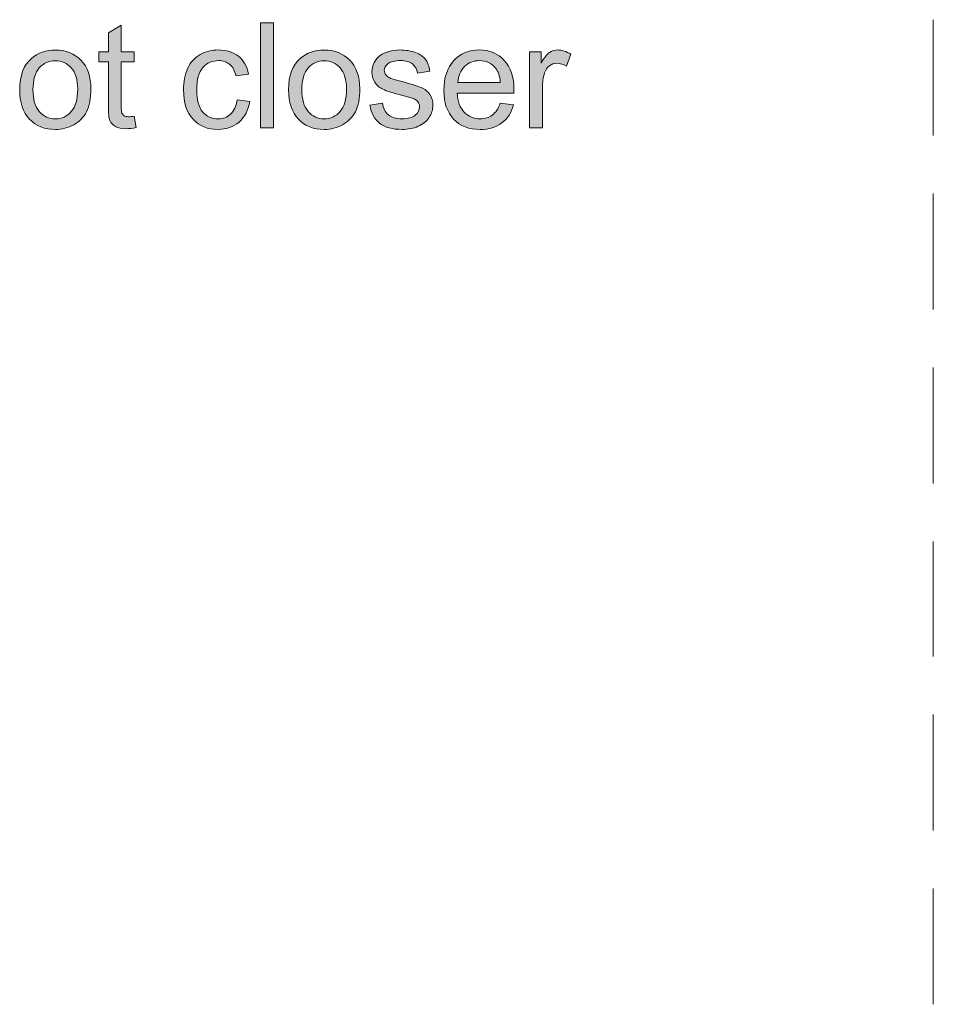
# Model space of a CAD drawing. Header units: inches. Extents: x 1352 to 2050, y -1711 to -1289.
# Tile 36 of 256: x 1507 to 1531, y -1438 to -1413. Entities that reach past the tile are written whole.
import ezdxf

# ---------------------------------------------------------------- set-up
doc = ezdxf.new("R2010")
doc.units = ezdxf.units.IN
doc.header["$MEASUREMENT"] = 0
doc.layers.add('图层 1', color=7, linetype='Continuous')

# ---------------------------------------------------------------- blocks, each defined once
blk = doc.blocks.new('block 5')
at = {"layer": '图层 1', "color": 250, "lineweight": 18, "true_color": 0x221814}
for points in [[(1530.668, -1412.501), (1530.668, -1415.549)], [(1530.668, -1417.073), (1530.668, -1420.121)], [(1530.668, -1421.645), (1530.668, -1424.693)], [(1530.668, -1426.217), (1530.668, -1429.244)], [(1530.668, -1430.768), (1530.668, -1433.816)], [(1530.668, -1435.34), (1530.668, -1438.388)]]:
    blk.add_lwpolyline(points, dxfattribs=at)
blk = doc.blocks.new('block 8')
at = {"layer": '图层 1', "true_color": 0x221814}
h = blk.add_hatch(color=250, dxfattribs=at)
h.dxf.hatch_style = 2
h.paths.add_polyline_path([(1512.983, -1412.583), (1513.322, -1412.583), (1513.322, -1415.341), (1512.983, -1415.341)])
h = blk.add_hatch(color=250, dxfattribs=at)
h.dxf.hatch_style = 2
edge = h.paths.add_edge_path()
edge.add_spline(control_points=[(1509.662, -1415.039), (1509.662, -1415.039), (1509.711, -1415.338), (1509.711, -1415.338), (1509.616, -1415.358), (1509.531, -1415.368), (1509.455, -1415.368), (1509.332, -1415.368), (1509.237, -1415.348), (1509.17, -1415.31), (1509.102, -1415.271), (1509.054, -1415.22), (1509.026, -1415.156), (1508.999, -1415.093), (1508.985, -1414.96), (1508.985, -1414.756), (1508.985, -1414.756), (1508.985, -1413.607), (1508.985, -1413.607), (1508.985, -1413.607), (1508.737, -1413.607), (1508.737, -1413.607), (1508.737, -1413.607), (1508.737, -1413.344), (1508.737, -1413.344), (1508.737, -1413.344), (1508.985, -1413.344), (1508.985, -1413.344), (1508.985, -1413.344), (1508.985, -1412.849), (1508.985, -1412.849), (1508.985, -1412.849), (1509.322, -1412.646), (1509.322, -1412.646), (1509.322, -1412.646), (1509.322, -1413.344), (1509.322, -1413.344), (1509.322, -1413.344), (1509.662, -1413.344), (1509.662, -1413.344), (1509.662, -1413.344), (1509.662, -1413.607), (1509.662, -1413.607), (1509.662, -1413.607), (1509.322, -1413.607), (1509.322, -1413.607), (1509.322, -1413.607), (1509.322, -1414.775), (1509.322, -1414.775), (1509.322, -1414.872), (1509.328, -1414.934), (1509.34, -1414.961), (1509.34, -1414.961), (1509.398, -1415.027), (1509.398, -1415.027), (1509.425, -1415.044), (1509.464, -1415.052), (1509.514, -1415.052), (1509.551, -1415.052), (1509.601, -1415.047), (1509.662, -1415.039)], knot_values=[0, 0, 0, 0, 0.352778, 0.352778, 0.352778, 0.705556, 0.705556, 0.705556, 1.058333, 1.058333, 1.058333, 1.411111, 1.411111, 1.411111, 1.763889, 1.763889, 1.763889, 2.116667, 2.116667, 2.116667, 2.469444, 2.469444, 2.469444, 2.822222, 2.822222, 2.822222, 3.175, 3.175, 3.175, 3.527778, 3.527778, 3.527778, 3.880556, 3.880556, 3.880556, 4.233333, 4.233333, 4.233333, 4.586111, 4.586111, 4.586111, 4.938889, 4.938889, 4.938889, 5.291667, 5.291667, 5.291667, 5.644444, 5.644444, 5.644444, 5.997222, 5.997222, 5.997222, 6.35, 6.35, 6.35, 6.702778, 6.702778, 6.702778, 7.055556, 7.055556, 7.055556, 7.055556], degree=3, periodic=0)
edge.add_line((1509.662, -1415.039), (1509.662, -1415.039))
h = blk.add_hatch(color=250, dxfattribs=at)
h.dxf.hatch_style = 2
edge = h.paths.add_edge_path()
edge.add_spline(control_points=[(1506.654, -1414.342), (1506.654, -1413.972), (1506.757, -1413.698), (1506.963, -1413.52), (1507.135, -1413.372), (1507.344, -1413.299), (1507.591, -1413.299), (1507.866, -1413.299), (1508.09, -1413.388), (1508.265, -1413.568), (1508.439, -1413.748), (1508.526, -1413.997), (1508.526, -1414.314), (1508.526, -1414.571), (1508.487, -1414.774), (1508.41, -1414.921), (1508.333, -1415.068), (1508.221, -1415.183), (1508.074, -1415.264), (1507.926, -1415.346), (1507.765, -1415.387), (1507.591, -1415.387), (1507.311, -1415.387), (1507.085, -1415.297), (1506.913, -1415.117), (1506.74, -1414.938), (1506.654, -1414.68), (1506.654, -1414.342)], knot_values=[0, 0, 0, 0, 0.352778, 0.352778, 0.352778, 0.705556, 0.705556, 0.705556, 1.058333, 1.058333, 1.058333, 1.411111, 1.411111, 1.411111, 1.763889, 1.763889, 1.763889, 2.116667, 2.116667, 2.116667, 2.469444, 2.469444, 2.469444, 2.822222, 2.822222, 2.822222, 3.175, 3.175, 3.175, 3.175], degree=3, periodic=0)
edge.add_line((1506.654, -1414.342), (1506.654, -1414.342))
edge = h.paths.add_edge_path()
edge.add_spline(control_points=[(1507.002, -1414.342), (1507.002, -1414.599), (1507.058, -1414.79), (1507.17, -1414.917), (1507.281, -1415.044), (1507.422, -1415.108), (1507.591, -1415.108), (1507.759, -1415.108), (1507.899, -1415.044), (1508.011, -1414.916), (1508.122, -1414.789), (1508.178, -1414.593), (1508.178, -1414.331), (1508.178, -1414.084), (1508.122, -1413.897), (1508.009, -1413.77), (1507.897, -1413.643), (1507.758, -1413.579), (1507.591, -1413.579), (1507.422, -1413.579), (1507.281, -1413.642), (1507.17, -1413.769), (1507.058, -1413.895), (1507.002, -1414.087), (1507.002, -1414.342)], knot_values=[0, 0, 0, 0, 0.352778, 0.352778, 0.352778, 0.705556, 0.705556, 0.705556, 1.058333, 1.058333, 1.058333, 1.411111, 1.411111, 1.411111, 1.763889, 1.763889, 1.763889, 2.116667, 2.116667, 2.116667, 2.469444, 2.469444, 2.469444, 2.822222, 2.822222, 2.822222, 2.822222], degree=3, periodic=0)
edge.add_line((1507.002, -1414.342), (1507.002, -1414.342))
h = blk.add_hatch(color=250, dxfattribs=at)
h.dxf.hatch_style = 2
edge = h.paths.add_edge_path()
edge.add_spline(control_points=[(1512.368, -1414.61), (1512.368, -1414.61), (1512.701, -1414.653), (1512.701, -1414.653), (1512.665, -1414.882), (1512.571, -1415.062), (1512.421, -1415.192), (1512.272, -1415.322), (1512.088, -1415.387), (1511.869, -1415.387), (1511.596, -1415.387), (1511.376, -1415.297), (1511.21, -1415.119), (1511.044, -1414.94), (1510.961, -1414.684), (1510.961, -1414.35), (1510.961, -1414.135), (1510.996, -1413.946), (1511.068, -1413.784), (1511.139, -1413.622), (1511.248, -1413.5), (1511.394, -1413.42), (1511.54, -1413.339), (1511.699, -1413.298), (1511.871, -1413.298), (1512.088, -1413.298), (1512.266, -1413.353), (1512.404, -1413.463), (1512.542, -1413.573), (1512.63, -1413.728), (1512.669, -1413.931), (1512.669, -1413.931), (1512.34, -1413.981), (1512.34, -1413.981), (1512.308, -1413.847), (1512.253, -1413.746), (1512.173, -1413.678), (1512.094, -1413.611), (1511.997, -1413.577), (1511.884, -1413.577), (1511.714, -1413.577), (1511.575, -1413.638), (1511.468, -1413.76), (1511.362, -1413.883), (1511.309, -1414.076), (1511.309, -1414.341), (1511.309, -1414.609), (1511.36, -1414.804), (1511.463, -1414.926), (1511.566, -1415.047), (1511.7, -1415.108), (1511.866, -1415.108), (1511.999, -1415.108), (1512.11, -1415.067), (1512.198, -1414.986), (1512.287, -1414.904), (1512.345, -1414.779), (1512.368, -1414.61)], knot_values=[0, 0, 0, 0, 0.352778, 0.352778, 0.352778, 0.705556, 0.705556, 0.705556, 1.058333, 1.058333, 1.058333, 1.411111, 1.411111, 1.411111, 1.763889, 1.763889, 1.763889, 2.116667, 2.116667, 2.116667, 2.469444, 2.469444, 2.469444, 2.822222, 2.822222, 2.822222, 3.175, 3.175, 3.175, 3.527778, 3.527778, 3.527778, 3.880556, 3.880556, 3.880556, 4.233333, 4.233333, 4.233333, 4.586111, 4.586111, 4.586111, 4.938889, 4.938889, 4.938889, 5.291667, 5.291667, 5.291667, 5.644444, 5.644444, 5.644444, 5.997222, 5.997222, 5.997222, 6.35, 6.35, 6.35, 6.702778, 6.702778, 6.702778, 6.702778], degree=3, periodic=0)
edge.add_line((1512.368, -1414.61), (1512.368, -1414.61))
h = blk.add_hatch(color=250, dxfattribs=at)
h.dxf.hatch_style = 2
edge = h.paths.add_edge_path()
edge.add_spline(control_points=[(1513.721, -1414.342), (1513.721, -1413.972), (1513.824, -1413.698), (1514.029, -1413.52), (1514.201, -1413.372), (1514.411, -1413.299), (1514.658, -1413.299), (1514.932, -1413.299), (1515.157, -1413.388), (1515.331, -1413.568), (1515.505, -1413.748), (1515.593, -1413.997), (1515.593, -1414.314), (1515.593, -1414.571), (1515.554, -1414.774), (1515.477, -1414.921), (1515.4, -1415.068), (1515.288, -1415.183), (1515.14, -1415.264), (1514.993, -1415.346), (1514.832, -1415.387), (1514.658, -1415.387), (1514.378, -1415.387), (1514.152, -1415.297), (1513.979, -1415.117), (1513.807, -1414.938), (1513.721, -1414.68), (1513.721, -1414.342)], knot_values=[0, 0, 0, 0, 0.352778, 0.352778, 0.352778, 0.705556, 0.705556, 0.705556, 1.058333, 1.058333, 1.058333, 1.411111, 1.411111, 1.411111, 1.763889, 1.763889, 1.763889, 2.116667, 2.116667, 2.116667, 2.469444, 2.469444, 2.469444, 2.822222, 2.822222, 2.822222, 3.175, 3.175, 3.175, 3.175], degree=3, periodic=0)
edge.add_line((1513.721, -1414.342), (1513.721, -1414.342))
edge = h.paths.add_edge_path()
edge.add_spline(control_points=[(1514.069, -1414.342), (1514.069, -1414.599), (1514.125, -1414.79), (1514.237, -1414.917), (1514.348, -1415.044), (1514.488, -1415.108), (1514.658, -1415.108), (1514.826, -1415.108), (1514.966, -1415.044), (1515.077, -1414.916), (1515.189, -1414.789), (1515.245, -1414.593), (1515.245, -1414.331), (1515.245, -1414.084), (1515.188, -1413.897), (1515.076, -1413.77), (1514.964, -1413.643), (1514.824, -1413.579), (1514.658, -1413.579), (1514.488, -1413.579), (1514.348, -1413.642), (1514.237, -1413.769), (1514.125, -1413.895), (1514.069, -1414.087), (1514.069, -1414.342)], knot_values=[0, 0, 0, 0, 0.352778, 0.352778, 0.352778, 0.705556, 0.705556, 0.705556, 1.058333, 1.058333, 1.058333, 1.411111, 1.411111, 1.411111, 1.763889, 1.763889, 1.763889, 2.116667, 2.116667, 2.116667, 2.469444, 2.469444, 2.469444, 2.822222, 2.822222, 2.822222, 2.822222], degree=3, periodic=0)
edge.add_line((1514.069, -1414.342), (1514.069, -1414.342))
h = blk.add_hatch(color=250, dxfattribs=at)
h.dxf.hatch_style = 2
edge = h.paths.add_edge_path()
edge.add_spline(control_points=[(1515.854, -1414.745), (1515.854, -1414.745), (1516.189, -1414.693), (1516.189, -1414.693), (1516.208, -1414.827), (1516.26, -1414.929), (1516.346, -1415.001), (1516.432, -1415.073), (1516.552, -1415.108), (1516.706, -1415.108), (1516.862, -1415.108), (1516.978, -1415.076), (1517.053, -1415.013), (1517.128, -1414.95), (1517.165, -1414.876), (1517.165, -1414.79), (1517.165, -1414.714), (1517.132, -1414.654), (1517.066, -1414.61), (1517.02, -1414.58), (1516.904, -1414.541), (1516.719, -1414.495), (1516.471, -1414.432), (1516.3, -1414.378), (1516.203, -1414.332), (1516.107, -1414.287), (1516.034, -1414.223), (1515.985, -1414.142), (1515.935, -1414.061), (1515.911, -1413.972), (1515.911, -1413.874), (1515.911, -1413.785), (1515.931, -1413.702), (1515.972, -1413.627), (1516.013, -1413.551), (1516.068, -1413.488), (1516.138, -1413.437), (1516.191, -1413.399), (1516.263, -1413.366), (1516.354, -1413.339), (1516.445, -1413.312), (1516.542, -1413.298), (1516.646, -1413.298), (1516.803, -1413.298), (1516.941, -1413.321), (1517.059, -1413.366), (1517.178, -1413.411), (1517.265, -1413.472), (1517.322, -1413.55), (1517.378, -1413.627), (1517.417, -1413.73), (1517.438, -1413.859), (1517.438, -1413.859), (1517.107, -1413.904), (1517.107, -1413.904), (1517.092, -1413.801), (1517.048, -1413.721), (1516.977, -1413.663), (1516.904, -1413.606), (1516.803, -1413.577), (1516.67, -1413.577), (1516.515, -1413.577), (1516.404, -1413.603), (1516.338, -1413.654), (1516.271, -1413.705), (1516.238, -1413.766), (1516.238, -1413.834), (1516.238, -1413.878), (1516.252, -1413.918), (1516.279, -1413.953), (1516.307, -1413.989), (1516.35, -1414.019), (1516.409, -1414.044), (1516.443, -1414.056), (1516.543, -1414.085), (1516.708, -1414.13), (1516.948, -1414.194), (1517.115, -1414.246), (1517.21, -1414.287), (1517.304, -1414.328), (1517.379, -1414.387), (1517.433, -1414.465), (1517.486, -1414.543), (1517.514, -1414.639), (1517.514, -1414.754), (1517.514, -1414.868), (1517.481, -1414.974), (1517.415, -1415.074), (1517.349, -1415.173), (1517.254, -1415.25), (1517.13, -1415.305), (1517.006, -1415.359), (1516.865, -1415.386), (1516.708, -1415.386), (1516.449, -1415.386), (1516.251, -1415.333), (1516.114, -1415.225), (1515.978, -1415.117), (1515.892, -1414.957), (1515.854, -1414.745)], knot_values=[0, 0, 0, 0, 0.352778, 0.352778, 0.352778, 0.705556, 0.705556, 0.705556, 1.058333, 1.058333, 1.058333, 1.411111, 1.411111, 1.411111, 1.763889, 1.763889, 1.763889, 2.116667, 2.116667, 2.116667, 2.469444, 2.469444, 2.469444, 2.822222, 2.822222, 2.822222, 3.175, 3.175, 3.175, 3.527778, 3.527778, 3.527778, 3.880556, 3.880556, 3.880556, 4.233333, 4.233333, 4.233333, 4.586111, 4.586111, 4.586111, 4.938889, 4.938889, 4.938889, 5.291667, 5.291667, 5.291667, 5.644444, 5.644444, 5.644444, 5.997222, 5.997222, 5.997222, 6.35, 6.35, 6.35, 6.702778, 6.702778, 6.702778, 7.055556, 7.055556, 7.055556, 7.408333, 7.408333, 7.408333, 7.761111, 7.761111, 7.761111, 8.113889, 8.113889, 8.113889, 8.466667, 8.466667, 8.466667, 8.819444, 8.819444, 8.819444, 9.172222, 9.172222, 9.172222, 9.525, 9.525, 9.525, 9.877778, 9.877778, 9.877778, 10.230556, 10.230556, 10.230556, 10.583333, 10.583333, 10.583333, 10.936111, 10.936111, 10.936111, 11.288889, 11.288889, 11.288889, 11.641667, 11.641667, 11.641667, 11.641667], degree=3, periodic=0)
edge.add_line((1515.854, -1414.745), (1515.854, -1414.745))
h = blk.add_hatch(color=250, dxfattribs=at)
h.dxf.hatch_style = 2
edge = h.paths.add_edge_path()
edge.add_spline(control_points=[(1519.284, -1414.698), (1519.284, -1414.698), (1519.634, -1414.742), (1519.634, -1414.742), (1519.579, -1414.946), (1519.476, -1415.104), (1519.327, -1415.217), (1519.178, -1415.33), (1518.987, -1415.387), (1518.755, -1415.387), (1518.463, -1415.387), (1518.231, -1415.297), (1518.06, -1415.117), (1517.888, -1414.937), (1517.803, -1414.685), (1517.803, -1414.359), (1517.803, -1414.024), (1517.89, -1413.762), (1518.063, -1413.577), (1518.236, -1413.391), (1518.46, -1413.298), (1518.737, -1413.298), (1519.003, -1413.298), (1519.222, -1413.389), (1519.391, -1413.571), (1519.561, -1413.753), (1519.645, -1414.009), (1519.645, -1414.338), (1519.645, -1414.359), (1519.644, -1414.389), (1519.643, -1414.429), (1519.643, -1414.429), (1518.153, -1414.429), (1518.153, -1414.429), (1518.165, -1414.649), (1518.228, -1414.817), (1518.34, -1414.933), (1518.451, -1415.05), (1518.591, -1415.108), (1518.757, -1415.108), (1518.881, -1415.108), (1518.987, -1415.076), (1519.075, -1415.011), (1519.163, -1414.945), (1519.232, -1414.841), (1519.284, -1414.698)], knot_values=[0, 0, 0, 0, 0.352778, 0.352778, 0.352778, 0.705556, 0.705556, 0.705556, 1.058333, 1.058333, 1.058333, 1.411111, 1.411111, 1.411111, 1.763889, 1.763889, 1.763889, 2.116667, 2.116667, 2.116667, 2.469444, 2.469444, 2.469444, 2.822222, 2.822222, 2.822222, 3.175, 3.175, 3.175, 3.527778, 3.527778, 3.527778, 3.880556, 3.880556, 3.880556, 4.233333, 4.233333, 4.233333, 4.586111, 4.586111, 4.586111, 4.938889, 4.938889, 4.938889, 5.291667, 5.291667, 5.291667, 5.291667], degree=3, periodic=0)
edge.add_line((1519.284, -1414.698), (1519.284, -1414.698))
edge = h.paths.add_edge_path()
edge.add_spline(control_points=[(1518.172, -1414.151), (1518.172, -1414.151), (1519.287, -1414.151), (1519.287, -1414.151), (1519.273, -1413.983), (1519.23, -1413.857), (1519.16, -1413.772), (1519.052, -1413.642), (1518.912, -1413.577), (1518.74, -1413.577), (1518.585, -1413.577), (1518.454, -1413.629), (1518.348, -1413.733), (1518.242, -1413.837), (1518.183, -1413.976), (1518.172, -1414.151)], knot_values=[0, 0, 0, 0, 0.352778, 0.352778, 0.352778, 0.705556, 0.705556, 0.705556, 1.058333, 1.058333, 1.058333, 1.411111, 1.411111, 1.411111, 1.763889, 1.763889, 1.763889, 1.763889], degree=3, periodic=0)
edge.add_line((1518.172, -1414.151), (1518.172, -1414.151))
h = blk.add_hatch(color=250, dxfattribs=at)
h.dxf.hatch_style = 2
edge = h.paths.add_edge_path()
edge.add_spline(control_points=[(1520.055, -1415.342), (1520.055, -1415.342), (1520.055, -1413.343), (1520.055, -1413.343), (1520.055, -1413.343), (1520.36, -1413.343), (1520.36, -1413.343), (1520.36, -1413.343), (1520.36, -1413.646), (1520.36, -1413.646), (1520.438, -1413.505), (1520.509, -1413.411), (1520.576, -1413.366), (1520.641, -1413.321), (1520.714, -1413.298), (1520.793, -1413.298), (1520.907, -1413.298), (1521.023, -1413.335), (1521.141, -1413.408), (1521.141, -1413.408), (1521.024, -1413.721), (1521.024, -1413.721), (1520.941, -1413.673), (1520.858, -1413.648), (1520.776, -1413.648), (1520.702, -1413.648), (1520.636, -1413.671), (1520.576, -1413.715), (1520.518, -1413.76), (1520.475, -1413.821), (1520.45, -1413.9), (1520.413, -1414.021), (1520.394, -1414.152), (1520.394, -1414.296), (1520.394, -1414.296), (1520.394, -1415.342), (1520.394, -1415.342), (1520.394, -1415.342), (1520.055, -1415.342), (1520.055, -1415.342)], knot_values=[0, 0, 0, 0, 1, 1, 1, 2, 2, 2, 3, 3, 3, 4, 4, 4, 5, 5, 5, 6, 6, 6, 7, 7, 7, 8, 8, 8, 9, 9, 9, 10, 10, 10, 11, 11, 11, 12, 12, 12, 13, 13, 13, 13], degree=3, periodic=1)
at = {"layer": '图层 1', "lineweight": 0}
blk.add_lwpolyline([(1512.983, -1412.583), (1513.322, -1412.583), (1513.322, -1415.341), (1512.983, -1415.341), (1512.983, -1412.583)], dxfattribs=at)
for points, knots in [([(1509.662, -1415.039), (1509.662, -1415.039), (1509.711, -1415.338), (1509.711, -1415.338), (1509.616, -1415.358), (1509.531, -1415.368), (1509.455, -1415.368), (1509.332, -1415.368), (1509.237, -1415.348), (1509.17, -1415.31), (1509.102, -1415.271), (1509.054, -1415.22), (1509.026, -1415.156), (1508.999, -1415.093), (1508.985, -1414.96), (1508.985, -1414.756), (1508.985, -1414.756), (1508.985, -1413.607), (1508.985, -1413.607), (1508.985, -1413.607), (1508.737, -1413.607), (1508.737, -1413.607), (1508.737, -1413.607), (1508.737, -1413.344), (1508.737, -1413.344), (1508.737, -1413.344), (1508.985, -1413.344), (1508.985, -1413.344), (1508.985, -1413.344), (1508.985, -1412.849), (1508.985, -1412.849), (1508.985, -1412.849), (1509.322, -1412.646), (1509.322, -1412.646), (1509.322, -1412.646), (1509.322, -1413.344), (1509.322, -1413.344), (1509.322, -1413.344), (1509.662, -1413.344), (1509.662, -1413.344), (1509.662, -1413.344), (1509.662, -1413.607), (1509.662, -1413.607), (1509.662, -1413.607), (1509.322, -1413.607), (1509.322, -1413.607), (1509.322, -1413.607), (1509.322, -1414.775), (1509.322, -1414.775), (1509.322, -1414.872), (1509.328, -1414.934), (1509.34, -1414.961), (1509.34, -1414.961), (1509.398, -1415.027), (1509.398, -1415.027), (1509.425, -1415.044), (1509.464, -1415.052), (1509.514, -1415.052), (1509.551, -1415.052), (1509.601, -1415.047), (1509.662, -1415.039)], [0, 0, 0, 0, 1, 1, 1, 2, 2, 2, 3, 3, 3, 4, 4, 4, 5, 5, 5, 6, 6, 6, 7, 7, 7, 8, 8, 8, 9, 9, 9, 10, 10, 10, 11, 11, 11, 12, 12, 12, 13, 13, 13, 14, 14, 14, 15, 15, 15, 16, 16, 16, 17, 17, 17, 18, 18, 18, 19, 19, 19, 20, 20, 20, 20]), ([(1506.654, -1414.342), (1506.654, -1413.972), (1506.757, -1413.698), (1506.963, -1413.52), (1507.135, -1413.372), (1507.344, -1413.299), (1507.591, -1413.299), (1507.866, -1413.299), (1508.09, -1413.388), (1508.265, -1413.568), (1508.439, -1413.748), (1508.526, -1413.997), (1508.526, -1414.314), (1508.526, -1414.571), (1508.487, -1414.774), (1508.41, -1414.921), (1508.333, -1415.068), (1508.221, -1415.183), (1508.074, -1415.264), (1507.926, -1415.346), (1507.765, -1415.387), (1507.591, -1415.387), (1507.311, -1415.387), (1507.085, -1415.297), (1506.913, -1415.117), (1506.74, -1414.938), (1506.654, -1414.68), (1506.654, -1414.342)], [0, 0, 0, 0, 1, 1, 1, 2, 2, 2, 3, 3, 3, 4, 4, 4, 5, 5, 5, 6, 6, 6, 7, 7, 7, 8, 8, 8, 9, 9, 9, 9]), ([(1512.368, -1414.61), (1512.368, -1414.61), (1512.701, -1414.653), (1512.701, -1414.653), (1512.665, -1414.882), (1512.571, -1415.062), (1512.421, -1415.192), (1512.272, -1415.322), (1512.088, -1415.387), (1511.869, -1415.387), (1511.596, -1415.387), (1511.376, -1415.297), (1511.21, -1415.119), (1511.044, -1414.94), (1510.961, -1414.684), (1510.961, -1414.35), (1510.961, -1414.135), (1510.996, -1413.946), (1511.068, -1413.784), (1511.139, -1413.622), (1511.248, -1413.5), (1511.394, -1413.42), (1511.54, -1413.339), (1511.699, -1413.298), (1511.871, -1413.298), (1512.088, -1413.298), (1512.266, -1413.353), (1512.404, -1413.463), (1512.542, -1413.573), (1512.63, -1413.728), (1512.669, -1413.931), (1512.669, -1413.931), (1512.34, -1413.981), (1512.34, -1413.981), (1512.308, -1413.847), (1512.253, -1413.746), (1512.173, -1413.678), (1512.094, -1413.611), (1511.997, -1413.577), (1511.884, -1413.577), (1511.714, -1413.577), (1511.575, -1413.638), (1511.468, -1413.76), (1511.362, -1413.883), (1511.309, -1414.076), (1511.309, -1414.341), (1511.309, -1414.609), (1511.36, -1414.804), (1511.463, -1414.926), (1511.566, -1415.047), (1511.7, -1415.108), (1511.866, -1415.108), (1511.999, -1415.108), (1512.11, -1415.067), (1512.198, -1414.986), (1512.287, -1414.904), (1512.345, -1414.779), (1512.368, -1414.61)], [0, 0, 0, 0, 1, 1, 1, 2, 2, 2, 3, 3, 3, 4, 4, 4, 5, 5, 5, 6, 6, 6, 7, 7, 7, 8, 8, 8, 9, 9, 9, 10, 10, 10, 11, 11, 11, 12, 12, 12, 13, 13, 13, 14, 14, 14, 15, 15, 15, 16, 16, 16, 17, 17, 17, 18, 18, 18, 19, 19, 19, 19]), ([(1513.721, -1414.342), (1513.721, -1413.972), (1513.824, -1413.698), (1514.029, -1413.52), (1514.201, -1413.372), (1514.411, -1413.299), (1514.658, -1413.299), (1514.932, -1413.299), (1515.157, -1413.388), (1515.331, -1413.568), (1515.505, -1413.748), (1515.593, -1413.997), (1515.593, -1414.314), (1515.593, -1414.571), (1515.554, -1414.774), (1515.477, -1414.921), (1515.4, -1415.068), (1515.288, -1415.183), (1515.14, -1415.264), (1514.993, -1415.346), (1514.832, -1415.387), (1514.658, -1415.387), (1514.378, -1415.387), (1514.152, -1415.297), (1513.979, -1415.117), (1513.807, -1414.938), (1513.721, -1414.68), (1513.721, -1414.342)], [0, 0, 0, 0, 1, 1, 1, 2, 2, 2, 3, 3, 3, 4, 4, 4, 5, 5, 5, 6, 6, 6, 7, 7, 7, 8, 8, 8, 9, 9, 9, 9]), ([(1515.854, -1414.745), (1515.854, -1414.745), (1516.189, -1414.693), (1516.189, -1414.693), (1516.208, -1414.827), (1516.26, -1414.929), (1516.346, -1415.001), (1516.432, -1415.073), (1516.552, -1415.108), (1516.706, -1415.108), (1516.862, -1415.108), (1516.978, -1415.076), (1517.053, -1415.013), (1517.128, -1414.95), (1517.165, -1414.876), (1517.165, -1414.79), (1517.165, -1414.714), (1517.132, -1414.654), (1517.066, -1414.61), (1517.02, -1414.58), (1516.904, -1414.541), (1516.719, -1414.495), (1516.471, -1414.432), (1516.3, -1414.378), (1516.203, -1414.332), (1516.107, -1414.287), (1516.034, -1414.223), (1515.985, -1414.142), (1515.935, -1414.061), (1515.911, -1413.972), (1515.911, -1413.874), (1515.911, -1413.785), (1515.931, -1413.702), (1515.972, -1413.627), (1516.013, -1413.551), (1516.068, -1413.488), (1516.138, -1413.437), (1516.191, -1413.399), (1516.263, -1413.366), (1516.354, -1413.339), (1516.445, -1413.312), (1516.542, -1413.298), (1516.646, -1413.298), (1516.803, -1413.298), (1516.941, -1413.321), (1517.059, -1413.366), (1517.178, -1413.411), (1517.265, -1413.472), (1517.322, -1413.55), (1517.378, -1413.627), (1517.417, -1413.73), (1517.438, -1413.859), (1517.438, -1413.859), (1517.107, -1413.904), (1517.107, -1413.904), (1517.092, -1413.801), (1517.048, -1413.721), (1516.977, -1413.663), (1516.904, -1413.606), (1516.803, -1413.577), (1516.67, -1413.577), (1516.515, -1413.577), (1516.404, -1413.603), (1516.338, -1413.654), (1516.271, -1413.705), (1516.238, -1413.766), (1516.238, -1413.834), (1516.238, -1413.878), (1516.252, -1413.918), (1516.279, -1413.953), (1516.307, -1413.989), (1516.35, -1414.019), (1516.409, -1414.044), (1516.443, -1414.056), (1516.543, -1414.085), (1516.708, -1414.13), (1516.948, -1414.194), (1517.115, -1414.246), (1517.21, -1414.287), (1517.304, -1414.328), (1517.379, -1414.387), (1517.433, -1414.465), (1517.486, -1414.543), (1517.514, -1414.639), (1517.514, -1414.754), (1517.514, -1414.868), (1517.481, -1414.974), (1517.415, -1415.074), (1517.349, -1415.173), (1517.254, -1415.25), (1517.13, -1415.305), (1517.006, -1415.359), (1516.865, -1415.386), (1516.708, -1415.386), (1516.449, -1415.386), (1516.251, -1415.333), (1516.114, -1415.225), (1515.978, -1415.117), (1515.892, -1414.957), (1515.854, -1414.745)], [0, 0, 0, 0, 1, 1, 1, 2, 2, 2, 3, 3, 3, 4, 4, 4, 5, 5, 5, 6, 6, 6, 7, 7, 7, 8, 8, 8, 9, 9, 9, 10, 10, 10, 11, 11, 11, 12, 12, 12, 13, 13, 13, 14, 14, 14, 15, 15, 15, 16, 16, 16, 17, 17, 17, 18, 18, 18, 19, 19, 19, 20, 20, 20, 21, 21, 21, 22, 22, 22, 23, 23, 23, 24, 24, 24, 25, 25, 25, 26, 26, 26, 27, 27, 27, 28, 28, 28, 29, 29, 29, 30, 30, 30, 31, 31, 31, 32, 32, 32, 33, 33, 33, 33]), ([(1519.284, -1414.698), (1519.284, -1414.698), (1519.634, -1414.742), (1519.634, -1414.742), (1519.579, -1414.946), (1519.476, -1415.104), (1519.327, -1415.217), (1519.178, -1415.33), (1518.987, -1415.387), (1518.755, -1415.387), (1518.463, -1415.387), (1518.231, -1415.297), (1518.06, -1415.117), (1517.888, -1414.937), (1517.803, -1414.685), (1517.803, -1414.359), (1517.803, -1414.024), (1517.89, -1413.762), (1518.063, -1413.577), (1518.236, -1413.391), (1518.46, -1413.298), (1518.737, -1413.298), (1519.003, -1413.298), (1519.222, -1413.389), (1519.391, -1413.571), (1519.561, -1413.753), (1519.645, -1414.009), (1519.645, -1414.338), (1519.645, -1414.359), (1519.644, -1414.389), (1519.643, -1414.429), (1519.643, -1414.429), (1518.153, -1414.429), (1518.153, -1414.429), (1518.165, -1414.649), (1518.228, -1414.817), (1518.34, -1414.933), (1518.451, -1415.05), (1518.591, -1415.108), (1518.757, -1415.108), (1518.881, -1415.108), (1518.987, -1415.076), (1519.075, -1415.011), (1519.163, -1414.945), (1519.232, -1414.841), (1519.284, -1414.698)], [0, 0, 0, 0, 1, 1, 1, 2, 2, 2, 3, 3, 3, 4, 4, 4, 5, 5, 5, 6, 6, 6, 7, 7, 7, 8, 8, 8, 9, 9, 9, 10, 10, 10, 11, 11, 11, 12, 12, 12, 13, 13, 13, 14, 14, 14, 15, 15, 15, 15]), ([(1520.055, -1415.342), (1520.055, -1415.342), (1520.055, -1413.343), (1520.055, -1413.343), (1520.055, -1413.343), (1520.36, -1413.343), (1520.36, -1413.343), (1520.36, -1413.343), (1520.36, -1413.646), (1520.36, -1413.646), (1520.438, -1413.505), (1520.509, -1413.411), (1520.576, -1413.366), (1520.641, -1413.321), (1520.714, -1413.298), (1520.793, -1413.298), (1520.907, -1413.298), (1521.023, -1413.335), (1521.141, -1413.408), (1521.141, -1413.408), (1521.024, -1413.721), (1521.024, -1413.721), (1520.941, -1413.673), (1520.858, -1413.648), (1520.776, -1413.648), (1520.702, -1413.648), (1520.636, -1413.671), (1520.576, -1413.715), (1520.518, -1413.76), (1520.475, -1413.821), (1520.45, -1413.9), (1520.413, -1414.021), (1520.394, -1414.152), (1520.394, -1414.296), (1520.394, -1414.296), (1520.394, -1415.342), (1520.394, -1415.342), (1520.394, -1415.342), (1520.055, -1415.342), (1520.055, -1415.342)], [0, 0, 0, 0, 1, 1, 1, 2, 2, 2, 3, 3, 3, 4, 4, 4, 5, 5, 5, 6, 6, 6, 7, 7, 7, 8, 8, 8, 9, 9, 9, 10, 10, 10, 11, 11, 11, 12, 12, 12, 13, 13, 13, 13]), ([(1507.002, -1414.342), (1507.002, -1414.599), (1507.058, -1414.79), (1507.17, -1414.917), (1507.281, -1415.044), (1507.422, -1415.108), (1507.591, -1415.108), (1507.759, -1415.108), (1507.899, -1415.044), (1508.011, -1414.916), (1508.122, -1414.789), (1508.178, -1414.593), (1508.178, -1414.331), (1508.178, -1414.084), (1508.122, -1413.897), (1508.009, -1413.77), (1507.897, -1413.643), (1507.758, -1413.579), (1507.591, -1413.579), (1507.422, -1413.579), (1507.281, -1413.642), (1507.17, -1413.769), (1507.058, -1413.895), (1507.002, -1414.087), (1507.002, -1414.342)], [0, 0, 0, 0, 1, 1, 1, 2, 2, 2, 3, 3, 3, 4, 4, 4, 5, 5, 5, 6, 6, 6, 7, 7, 7, 8, 8, 8, 8]), ([(1514.069, -1414.342), (1514.069, -1414.599), (1514.125, -1414.79), (1514.237, -1414.917), (1514.348, -1415.044), (1514.488, -1415.108), (1514.658, -1415.108), (1514.826, -1415.108), (1514.966, -1415.044), (1515.077, -1414.916), (1515.189, -1414.789), (1515.245, -1414.593), (1515.245, -1414.331), (1515.245, -1414.084), (1515.188, -1413.897), (1515.076, -1413.77), (1514.964, -1413.643), (1514.824, -1413.579), (1514.658, -1413.579), (1514.488, -1413.579), (1514.348, -1413.642), (1514.237, -1413.769), (1514.125, -1413.895), (1514.069, -1414.087), (1514.069, -1414.342)], [0, 0, 0, 0, 1, 1, 1, 2, 2, 2, 3, 3, 3, 4, 4, 4, 5, 5, 5, 6, 6, 6, 7, 7, 7, 8, 8, 8, 8]), ([(1518.172, -1414.151), (1518.172, -1414.151), (1519.287, -1414.151), (1519.287, -1414.151), (1519.273, -1413.983), (1519.23, -1413.857), (1519.16, -1413.772), (1519.052, -1413.642), (1518.912, -1413.577), (1518.74, -1413.577), (1518.585, -1413.577), (1518.454, -1413.629), (1518.348, -1413.733), (1518.242, -1413.837), (1518.183, -1413.976), (1518.172, -1414.151)], [0, 0, 0, 0, 1, 1, 1, 2, 2, 2, 3, 3, 3, 4, 4, 4, 5, 5, 5, 5])]:
    blk.add_open_spline(points, degree=3, knots=knots, dxfattribs=at)
blk = doc.blocks.new('block 3')
at = {"layer": '图层 1'}
for name in ['block 5', 'block 8']:
    blk.add_blockref(name, (0, 0), dxfattribs=at)
blk = doc.blocks.new('block 2')
at = {"layer": '图层 1'}
blk.add_blockref('block 3', (0, 0), dxfattribs=at)

msp = doc.modelspace()

# ---------------------------------------------------------------- block references
at = {"layer": '图层 1'}
msp.add_blockref('block 2', (0, 0), dxfattribs=at)

doc.saveas('drawing.dxf')
